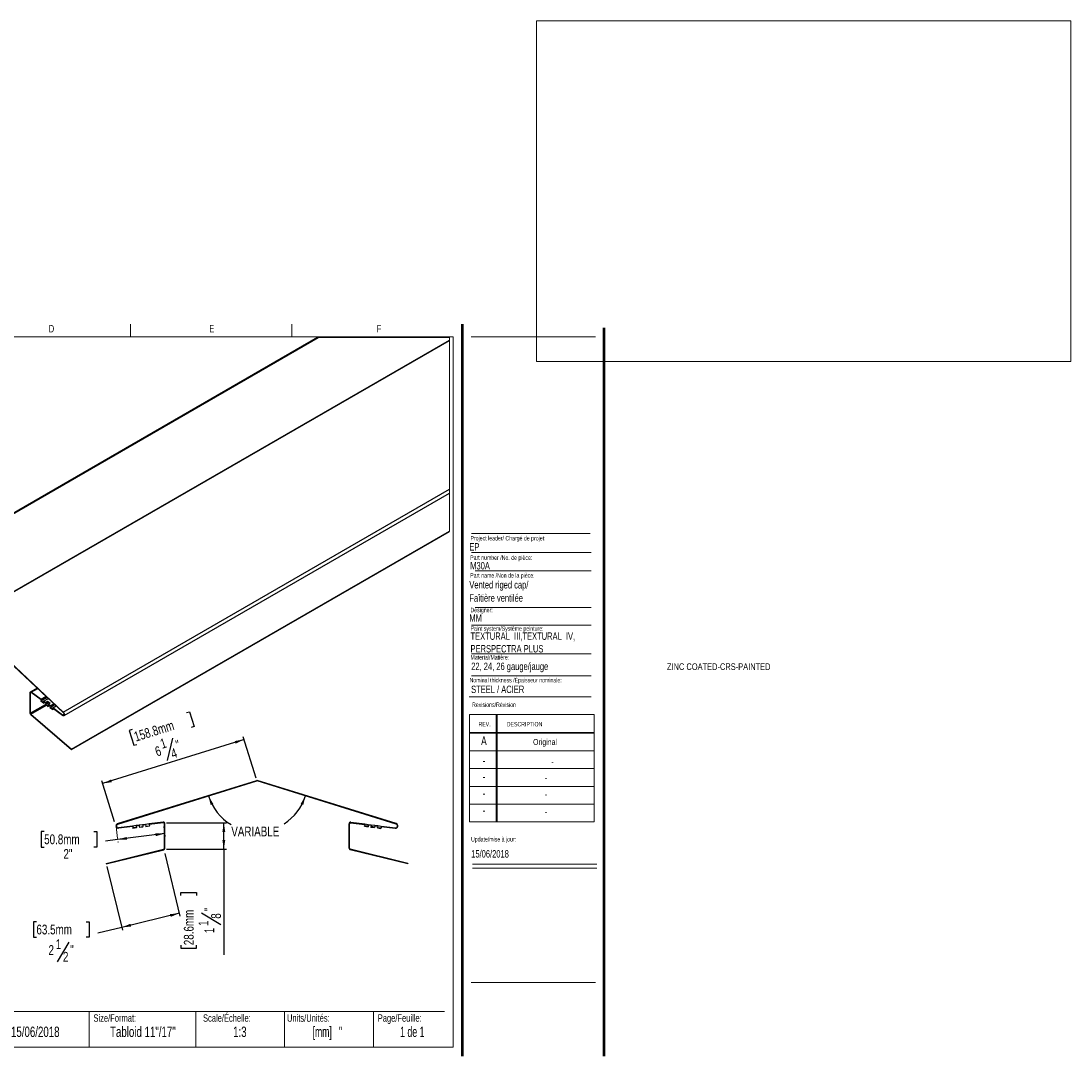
# Model space of a CAD drawing. Header units: inches. Extents: x -11.5 to 22.9, y -20.8 to 15.
# Tile 11 of 11: x 8.2 to 22.9, y 0.4 to 15. Entities that reach past the tile are written whole.
import ezdxf

# ---------------------------------------------------------------- set-up
doc = ezdxf.new("R2010")
doc.units = ezdxf.units.IN
doc.header["$MEASUREMENT"] = 0
doc.layers.add('FORMAT', color=7, linetype='Continuous')
doc.styles.add('SLDTEXTSTYLE0', font='TXT', dxfattribs={"width": 0.7})
doc.styles.add('SLDTEXTSTYLE1', font='TXT', dxfattribs={"width": 0.633333})
doc.styles.add('SLDTEXTSTYLE2', font='TXT', dxfattribs={"width": 0.625})
doc.styles.add('SLDTEXTSTYLE3', font='TXT', dxfattribs={"width": 0.75})
doc.dimstyles.new('SLDDIMSTYLE0', dxfattribs={"dimtxt": 0.137795, "dimasz": 0.13, "dimexe": 0, "dimexo": 0.0625, "dimgap": 0.034449, "dimtad": 0, "dimtih": 1, "dimtoh": 1, "dimdec": 1, "dimlfac": 3, "dimrnd": 1e-09, "dimzin": 12, "dimdsep": 46, "dimlunit": 5, "dimtxsty": 'SLDTEXTSTYLE3', "dimsah": 1, "dimcen": 0.09, "dimadec": 0, "dimazin": 3, "dimtfac": 1, "dimtdec": 1, "dimtofl": 0, "dimtmove": 0, "dimatfit": 3, "dimfxl": 1, "dimfrac": 2, "dimtolj": 1, "dimtzin": 12, "dimarcsym": 0})
doc.dimstyles.new('SLDDIMSTYLE1', dxfattribs={"dimtxt": 0.137795, "dimasz": 0.13, "dimexe": 0, "dimexo": 0.0625, "dimgap": 0.034449, "dimtad": 1, "dimdec": 6, "dimlfac": 3, "dimrnd": 1e-09, "dimzin": 12, "dimdsep": 46, "dimlunit": 5, "dimtxsty": 'SLDTEXTSTYLE3', "dimsah": 1, "dimcen": 0.09, "dimadec": 0, "dimazin": 3, "dimtfac": 1, "dimtdec": 1, "dimtofl": 0, "dimtmove": 0, "dimatfit": 3, "dimfxl": 1, "dimfrac": 2, "dimtolj": 1, "dimtzin": 12, "dimarcsym": 0})
doc.dimstyles.new('SLDDIMSTYLE2', dxfattribs={"dimtxt": 0.137795, "dimasz": 0.13, "dimexe": 0, "dimexo": 0.0625, "dimgap": 0.034449, "dimtad": 0, "dimtih": 1, "dimtoh": 1, "dimdec": 4, "dimlfac": 3, "dimzin": 12, "dimdsep": 46, "dimlunit": 5, "dimtxsty": 'SLDTEXTSTYLE3', "dimsah": 1, "dimcen": 0.09, "dimazin": 3, "dimtfac": 1, "dimtofl": 0, "dimtmove": 0, "dimatfit": 3, "dimfxl": 1, "dimfrac": 2, "dimtolj": 1, "dimtzin": 12, "dimarcsym": 0})
doc.dimstyles.new('SLDDIMSTYLE3', dxfattribs={"dimtxt": 0.137795, "dimasz": 0.13, "dimexe": 0, "dimexo": 0.0625, "dimgap": 0.034449, "dimtad": 0, "dimtih": 1, "dimtoh": 1, "dimdec": 6, "dimlfac": 3, "dimrnd": 1e-09, "dimzin": 12, "dimdsep": 46, "dimlunit": 5, "dimtxsty": 'SLDTEXTSTYLE3', "dimsah": 1, "dimcen": 0.09, "dimadec": 0, "dimazin": 3, "dimtfac": 1, "dimtdec": 1, "dimtofl": 0, "dimtmove": 0, "dimatfit": 3, "dimfxl": 1, "dimfrac": 2, "dimtolj": 1, "dimtzin": 12, "dimarcsym": 0})

# ---------------------------------------------------------------- blocks, each defined once
blk = doc.blocks.new('SW_NOTE_1')
at = {"layer": 'FORMAT', "color": 0, "char_height": 0.10417, "attachment_point": 1, "style": 'SLDTEXTSTYLE0'}
for s, insert in [('TEXTURAL  III,TEXTURAL  IV,', (0, 0.134)), ('PERSPECTRA PLUS', (0, -0.044))]:
    blk.add_mtext(s, dxfattribs=dict(at, insert=insert))
blk = doc.blocks.new('_D')
at = {"layer": 'FORMAT'}
for p, q in [((8.494, 3.553), (8.452, 3.553)), ((8.452, 3.553), (8.452, 3.334)), ((9.195, 3.553), (9.237, 3.553)), ((9.237, 3.553), (9.237, 3.334)), ((10.177, 3.624), (10.194, 3.483)), ((9.528, 3.44), (9.357, 3.419)), ((10.19, 3.523), (9.528, 3.44)), ((9.531, 3.413), (9.533, 3.401)), ((8.452, 3.334), (8.494, 3.334)), ((9.237, 3.334), (9.195, 3.334))]:
    blk.add_line(p, q, dxfattribs=at)
for points in [[(9.528, 3.44), (9.659, 3.436), (9.655, 3.476)], [(10.19, 3.523), (10.058, 3.526), (10.063, 3.487)]]:
    blk.add_solid(points, dxfattribs=at)
at = {"layer": 'FORMAT', "char_height": 0.1378, "attachment_point": 1, "style": 'SLDTEXTSTYLE3'}
for s, insert in [('50.8mm', (8.494, 3.512)), ('2"', (8.765, 3.306))]:
    blk.add_mtext(s, dxfattribs=dict(at, insert=insert))
blk = doc.blocks.new('_D_1')
at = {"layer": 'FORMAT'}
for p, q in [((10.499, 5.227), (10.539, 5.239)), ((10.539, 5.239), (10.604, 5.031)), ((10.604, 5.031), (10.563, 5.018)), ((9.732, 4.989), (9.692, 4.976)), ((9.692, 4.976), (9.757, 4.767)), ((11.475, 4.306), (11.295, 4.884)), ((11.307, 4.847), (9.317, 4.228)), ((9.757, 4.767), (9.797, 4.78)), ((10.301, 4.865), (10.225, 4.553)), ((9.486, 3.687), (9.306, 4.266))]:
    blk.add_line(p, q, dxfattribs=at)
for points in [[(11.307, 4.847), (11.177, 4.827), (11.188, 4.789)], [(9.317, 4.228), (9.447, 4.248), (9.436, 4.286)]]:
    blk.add_solid(points, dxfattribs=at)
at = {"layer": 'FORMAT', "attachment_point": 1, "rotation": 17.2729, "style": 'SLDTEXTSTYLE3'}
for s, insert, char_height in [('158.8mm', (9.744, 4.949), 0.1378), ('6', (10.04, 4.739), 0.138), ('1', (10.113, 4.848), 0.138), ('4', (10.263, 4.708), 0.138), ('"', (10.331, 4.832), 0.138)]:
    blk.add_mtext(s, dxfattribs=dict(at, insert=insert, char_height=char_height))
blk = doc.blocks.new('_D_2')
at = {"layer": 'FORMAT'}
for p, q in [((10.217, 3.677), (11.061, 3.677)), ((11.022, 3.302), (11.022, 3.677)), ((10.217, 3.302), (11.061, 3.302)), ((11.022, 3.302), (11.022, 1.817)), ((10.419, 2.653), (10.419, 2.695)), ((10.419, 2.695), (10.638, 2.695)), ((10.638, 2.695), (10.638, 2.653)), ((10.706, 2.408), (10.982, 2.242)), ((10.419, 1.952), (10.419, 1.91)), ((10.638, 1.91), (10.638, 1.952)), ((10.419, 1.91), (10.638, 1.91))]:
    blk.add_line(p, q, dxfattribs=at)
for points in [[(11.022, 3.677), (11.002, 3.547), (11.042, 3.547)], [(11.022, 3.302), (11.042, 3.432), (11.002, 3.432)]]:
    blk.add_solid(points, dxfattribs=at)
at = {"layer": 'FORMAT', "attachment_point": 1, "rotation": 90, "style": 'SLDTEXTSTYLE3'}
for s, insert, char_height in [('28.6mm', (10.46, 1.952), 0.1378), ('"', (10.747, 2.427), 0.138), ('8', (10.844, 2.325), 0.138), ('1', (10.666, 2.223), 0.138), ('1', (10.749, 2.121), 0.138)]:
    blk.add_mtext(s, dxfattribs=dict(at, insert=insert, char_height=char_height))
blk = doc.blocks.new('_D_3')
at = {"layer": 'FORMAT'}
for start, end in [(197.2729, 239.6241), (302.4827, 342.7271)]:
    blk.add_arc((11.488, 4.266), 0.715, start, end, dxfattribs=at)
for points in [[(10.806, 4.054), (10.837, 3.926), (10.874, 3.942)], [(12.171, 4.054), (12.103, 3.942), (12.14, 3.926)]]:
    blk.add_solid(points, dxfattribs=at)
at = {"layer": 'FORMAT', "insert": (11.127, 3.622), "char_height": 0.1378, "attachment_point": 1, "style": 'SLDTEXTSTYLE3'}
blk.add_mtext('VARIABLE', dxfattribs=at)
blk = doc.blocks.new('_D_4')
at = {"layer": 'FORMAT'}
for p, q in [((10.19, 3.242), (10.405, 2.363)), ((9.377, 3.06), (9.595, 2.165)), ((10.396, 2.401), (9.586, 2.203)), ((8.385, 2.283), (8.344, 2.283)), ((8.344, 2.283), (8.344, 2.064)), ((9.086, 2.283), (9.128, 2.283)), ((9.128, 2.283), (9.128, 2.064)), ((9.586, 2.203), (9.249, 2.121)), ((8.344, 2.064), (8.385, 2.064)), ((8.841, 1.996), (8.676, 1.72)), ((9.128, 2.064), (9.086, 2.064))]:
    blk.add_line(p, q, dxfattribs=at)
for points in [[(10.396, 2.401), (10.265, 2.39), (10.274, 2.351)], [(9.586, 2.203), (9.717, 2.215), (9.708, 2.254)]]:
    blk.add_solid(points, dxfattribs=at)
at = {"layer": 'FORMAT', "attachment_point": 1, "style": 'SLDTEXTSTYLE3'}
for s, insert, char_height in [('63.5mm', (8.385, 2.242), 0.1378), ('2', (8.555, 1.953), 0.138), ('1', (8.657, 2.036), 0.138), ('"', (8.86, 1.955), 0.138), ('2', (8.758, 1.858), 0.138)]:
    blk.add_mtext(s, dxfattribs=dict(at, insert=insert, char_height=char_height))

msp = doc.modelspace()

# ---------------------------------------------------------------- linework, layer by layer
at = {"color": 7, "linetype": 'Continuous', "lineweight": 18}
for p, q in [((9.70958494, 10.69394495), (9.70958494, 10.51707317)), ((11.98041827, 10.69394495), (11.98041827, 10.51707317)), ((14.2512516, 10.51707317), (0.6262516, 10.51707317)), ((14.2512516, 10.51707317), (14.2512516, 0.51707317)), ((14.5012516, 10.51707317), (16.2512516, 10.51707317)), ((14.50528094, 7.4796461), (16.19286796, 7.4796461)), ((14.55782728, 7.22283311), (16.19286796, 7.22283311)), ((14.55782728, 6.70729719), (16.19286796, 6.70729719)), ((14.50528094, 6.45740283), (16.19286796, 6.45740283)), ((14.50528094, 6.05316409), (16.19286796, 6.05316409)), ((14.50528094, 5.74531323), (16.19286796, 5.74531323)), ((14.4754278, 5.446808), (16.19286796, 5.446808)), ((14.48119985, 5.19874946), (16.23119985, 5.19874946)), ((14.48119985, 5.19874946), (14.48119985, 3.68874946)), ((14.85619985, 5.19874946), (14.85619985, 3.68874946)), ((14.86619985, 5.19874946), (14.86619985, 3.68874946)), ((16.23119985, 5.19874946), (16.23119985, 3.68874946)), ((14.48119985, 4.94874946), (16.23119985, 4.94874946)), ((14.48119985, 4.93874946), (16.23119985, 4.93874946)), ((14.48119985, 4.68874946), (16.23119985, 4.68874946)), ((16.23119985, 4.43874946), (14.48119985, 4.43874946)), ((14.48119985, 4.18874946), (16.23119985, 4.18874946)), ((16.23119985, 3.93874946), (14.48119985, 3.93874946)), ((14.48119985, 3.68874946), (16.23119985, 3.68874946)), ((14.52153854, 3.094666), (16.27153854, 3.094666)), ((14.52153854, 3.03864953), (16.27153854, 3.03864953)), ((0.7512516, 1.01707317), (14.1262516, 1.01707317)), ((9.1262516, 1.01707317), (9.1262516, 0.51707317)), ((10.6262516, 1.01707317), (10.6262516, 0.51707317)), ((11.8762516, 1.01707317), (11.8762516, 0.51707317)), ((13.1262516, 1.01707317), (13.1262516, 0.51707317)), ((14.2512516, 0.51707317), (0.6262516, 0.51707317))]:
    msp.add_line(p, q, dxfattribs=at)
at = {"color": 7, "linetype": 'Continuous', "lineweight": 50}
for p, q in [((14.3762516, 10.69394495), (14.3762516, 0.39207317)), ((16.3762516, 0.39207317), (16.3762516, 10.64207317))]:
    msp.add_line(p, q, dxfattribs=at)
at = {"color": 7, "linetype": 'Continuous', "lineweight": 25}
for p, q in [((12.34192174, 10.50644346), (5.98087494, 6.83428968)), ((5.99054153, 6.83545205), (12.34957491, 10.50644346)), ((7.37482577, 6.53337618), (14.19588745, 10.47109133)), ((7.37923432, 6.53083086), (14.19588745, 10.46600147)), ((8.76351856, 5.23464651), (14.19588745, 8.37068623)), ((8.77318515, 5.18382768), (14.19588745, 8.31428709)), ((8.87678772, 4.70726586), (14.19588745, 7.77791725)), ((8.87790785, 4.71190908), (14.19588745, 7.78191358)), ((7.37783416, 6.52644108), (8.7621184, 5.23025673)), ((7.37923432, 6.53083086), (8.76351856, 5.23464651)), ((8.29313153, 5.50573266), (8.29313153, 5.22228207)), ((8.39659644, 5.57251646), (8.29745091, 5.51528192)), ((8.29784515, 5.50301134), (8.29784515, 5.21956075)), ((8.44945371, 5.40676939), (8.30911997, 5.50799951)), ((8.45003724, 5.41183422), (8.3097035, 5.51306434)), ((8.44770312, 5.3915749), (8.44711959, 5.38651007)), ((8.48220341, 5.36120235), (8.44711959, 5.38651007)), ((8.44770312, 5.3915749), (8.53562701, 5.44233271)), ((8.44770312, 5.3915749), (8.48278694, 5.36626718)), ((8.52625766, 5.4511068), (8.44945371, 5.40676939)), ((8.45003724, 5.41183422), (8.44945371, 5.40676939)), ((8.5231335, 5.4540315), (8.45003724, 5.41183422)), ((8.48220341, 5.36120235), (8.49910078, 5.37095733)), ((8.48220341, 5.36120235), (8.48278694, 5.36626718)), ((8.4954588, 5.37358322), (8.48278694, 5.36626718)), ((8.48453754, 5.38146167), (8.48512107, 5.3865265)), ((8.5138189, 5.36033956), (8.48453754, 5.38146167)), ((8.48512107, 5.3865265), (8.55323306, 5.42584757)), ((8.51440243, 5.36540439), (8.48512107, 5.3865265)), ((8.51206831, 5.34514507), (8.51148478, 5.34008024)), ((8.54656861, 5.31477252), (8.51148478, 5.34008024)), ((8.51206831, 5.34514507), (8.53927681, 5.36085191)), ((8.51206831, 5.34514507), (8.54715214, 5.31983735)), ((8.54102741, 5.37604641), (8.5138189, 5.36033956)), ((8.51440243, 5.36540439), (8.5138189, 5.36033956)), ((8.54161094, 5.38111124), (8.51440243, 5.36540439)), ((8.54102741, 5.37604641), (8.53927681, 5.36085191)), ((8.53927681, 5.36085191), (8.55979739, 5.34604931)), ((8.54161094, 5.38111124), (8.54102741, 5.37604641)), ((8.57669476, 5.35580351), (8.54161094, 5.38111124)), ((8.54656861, 5.31477252), (8.56346597, 5.32452672)), ((8.54656861, 5.31477252), (8.54715214, 5.31983735)), ((8.55982555, 5.32715339), (8.54715214, 5.31983735)), ((8.54890273, 5.33503184), (8.54948626, 5.34009667)), ((8.5781841, 5.31390895), (8.54890273, 5.33503184)), ((8.54948626, 5.34009667), (8.57669476, 5.35580351)), ((8.57876763, 5.31897378), (8.54948626, 5.34009667)), ((8.5764335, 5.29871446), (8.64607238, 5.33891631)), ((8.63670303, 5.34769039), (8.5781841, 5.31390895)), ((8.63357887, 5.35061587), (8.57876763, 5.31897378)), ((8.61385145, 5.29366684), (8.66367843, 5.32243117)), ((8.30437663, 5.19924667), (8.87678772, 4.70726586)), ((8.30549676, 5.20388832), (8.87790785, 4.71190908)), ((8.5764335, 5.29871446), (8.57584997, 5.29364963)), ((8.6109338, 5.26834269), (8.57584997, 5.29364963)), ((8.61151733, 5.27340752), (8.5764335, 5.29871446)), ((8.57876763, 5.31897378), (8.5781841, 5.31390895)), ((8.6109338, 5.26834269), (8.62783117, 5.27809689)), ((8.6109338, 5.26834269), (8.61151733, 5.27340752)), ((8.62419075, 5.28072278), (8.61151733, 5.27340752)), ((8.61326792, 5.28860201), (8.61385145, 5.29366684)), ((8.75360166, 5.18737189), (8.61326792, 5.28860201)), ((8.75418519, 5.19243672), (8.61385145, 5.29366684)), ((8.87678772, 4.70726586), (8.87790785, 4.71190908)), ((9.52761022, 3.66366688), (11.48528294, 4.27239894)), ((9.52958981, 3.65730089), (11.48726243, 4.26603293)), ((13.44721147, 3.65730089), (11.48953884, 4.26603293)), ((13.44919105, 3.66366688), (11.49151833, 4.27239894)), ((9.73927046, 3.63013457), (9.5408089, 3.60537533)), ((9.7400957, 3.62351915), (9.54163433, 3.59875991)), ((9.78888585, 3.63632437), (9.73927046, 3.63013457)), ((9.73927046, 3.63013457), (9.7400957, 3.62351915)), ((9.7400957, 3.62351915), (9.74257179, 3.60367304)), ((9.79218718, 3.60986284), (9.74257179, 3.60367304)), ((9.74257179, 3.60367304), (9.74339703, 3.59705761)), ((9.79301242, 3.60324746), (9.74339703, 3.59705761)), ((9.830297, 3.64149065), (9.78888585, 3.63632437)), ((9.78971109, 3.629709), (9.78888585, 3.63632437)), ((9.83112224, 3.63487528), (9.78971109, 3.629709)), ((9.78971109, 3.629709), (9.79218718, 3.60986284)), ((9.79301242, 3.60324746), (9.79218718, 3.60986284)), ((9.87991239, 3.64768045), (9.830297, 3.64149065)), ((9.830297, 3.64149065), (9.83112224, 3.63487528)), ((9.83112224, 3.63487528), (9.83359814, 3.61502911)), ((9.83359814, 3.61502911), (9.88321363, 3.62121891)), ((9.83359814, 3.61502911), (9.83442357, 3.60841374)), ((9.88403896, 3.61460354), (9.83442357, 3.60841374)), ((9.92132354, 3.65284677), (9.87991239, 3.64768045)), ((9.88073773, 3.64106508), (9.87991239, 3.64768045)), ((9.92214887, 3.64623135), (9.88073773, 3.64106508)), ((9.88073773, 3.64106508), (9.88321363, 3.62121891)), ((9.88403896, 3.61460354), (9.88321363, 3.62121891)), ((9.97093893, 3.65903657), (9.92132354, 3.65284677)), ((9.92132354, 3.65284677), (9.92214887, 3.64623135)), ((9.92214887, 3.64623135), (9.92462477, 3.62638523)), ((9.92462477, 3.62638523), (9.97424017, 3.63257503)), ((9.92462477, 3.62638523), (9.92545011, 3.61976981)), ((9.9750654, 3.62595966), (9.92545011, 3.61976981)), ((10.1694004, 3.68379582), (9.97093893, 3.65903657)), ((9.97176417, 3.6524212), (9.97093893, 3.65903657)), ((10.17022573, 3.67718044), (9.97176417, 3.6524212)), ((9.97176417, 3.6524212), (9.97424017, 3.63257503)), ((9.9750654, 3.62595966), (9.97424017, 3.63257503)), ((10.18617164, 3.31596417), (10.18617164, 3.66310022)), ((10.19283834, 3.31596417), (10.19283834, 3.66310022)), ((12.78396293, 3.31596417), (12.78396293, 3.66310022)), ((12.79062964, 3.31596417), (12.79062964, 3.66310022)), ((12.80657554, 3.67718044), (13.00503711, 3.6524212)), ((12.80740088, 3.68379582), (13.00586234, 3.65903657)), ((13.00173588, 3.62595966), (13.00256111, 3.63257503)), ((13.00173588, 3.62595966), (13.05135117, 3.61976981)), ((13.00503711, 3.6524212), (13.00256111, 3.63257503)), ((13.0521765, 3.62638523), (13.00256111, 3.63257503)), ((13.00503711, 3.6524212), (13.00586234, 3.65903657)), ((13.00586234, 3.65903657), (13.05547774, 3.65284677)), ((13.0521765, 3.62638523), (13.05135117, 3.61976981)), ((13.0546524, 3.64623135), (13.0521765, 3.62638523)), ((13.05547774, 3.65284677), (13.0546524, 3.64623135)), ((13.0546524, 3.64623135), (13.09606355, 3.64106508)), ((13.05547774, 3.65284677), (13.09688888, 3.64768045)), ((13.09276232, 3.61460354), (13.09358765, 3.62121891)), ((13.09276232, 3.61460354), (13.14237771, 3.60841374)), ((13.09606355, 3.64106508), (13.09358765, 3.62121891)), ((13.14320314, 3.61502911), (13.09358765, 3.62121891)), ((13.09606355, 3.64106508), (13.09688888, 3.64768045)), ((13.09688888, 3.64768045), (13.14650427, 3.64149065)), ((13.14320314, 3.61502911), (13.14237771, 3.60841374)), ((13.14567904, 3.63487528), (13.14320314, 3.61502911)), ((13.14650427, 3.64149065), (13.14567904, 3.63487528)), ((13.14567904, 3.63487528), (13.18709019, 3.629709)), ((13.14650427, 3.64149065), (13.18791542, 3.63632437)), ((13.18378886, 3.60324746), (13.18461409, 3.60986284)), ((13.18378886, 3.60324746), (13.23340425, 3.59705761)), ((13.18709019, 3.629709), (13.18461409, 3.60986284)), ((13.18461409, 3.60986284), (13.23422948, 3.60367304)), ((13.18709019, 3.629709), (13.18791542, 3.63632437)), ((13.18791542, 3.63632437), (13.23753081, 3.63013457)), ((13.23422948, 3.60367304), (13.23340425, 3.59705761)), ((13.23670558, 3.62351915), (13.23422948, 3.60367304)), ((13.23753081, 3.63013457), (13.23670558, 3.62351915)), ((13.23670558, 3.62351915), (13.43516695, 3.59875991)), ((13.23753081, 3.63013457), (13.43599238, 3.60537533)), ((9.36583934, 3.10435321), (10.17535079, 3.3021804)), ((9.36742196, 3.09787707), (10.17693341, 3.29570436)), ((13.60937932, 3.09787707), (12.79986787, 3.29570436)), ((13.61096193, 3.10435321), (12.80145048, 3.3021804)), ((9.36583934, 3.10435321), (9.36742196, 3.09787707)), ((13.61096193, 3.10435321), (13.60937932, 3.09787707))]:
    msp.add_line(p, q, dxfattribs=at)
at = {"color": 8, "linetype": 'Continuous', "lineweight": 25}
for p, q in [((8.29784515, 5.50301134), (8.30787938, 5.50880441)), ((8.3097035, 5.51306434), (8.40273368, 5.56676875)), ((8.29784515, 5.21956075), (8.51183208, 5.34309255)), ((8.30549676, 5.20388832), (8.52478866, 5.33048327)), ((8.75418519, 5.19243672), (8.77523142, 5.20458606))]:
    msp.add_line(p, q, dxfattribs=at)
at = {"color": 7, "linetype": 'Continuous', "lineweight": 18, "flags": 128}
msp.add_lwpolyline([(14.19588745, 7.77791725), (14.19588745, 7.78191358), (14.19588745, 8.31428709), (14.19588745, 8.37068623), (14.19588745, 10.46600147), (14.19588745, 10.47109133), (14.19588745, 10.50644346), (12.34957491, 10.50644346), (12.34192174, 10.50644346)], dxfattribs=at)
at = {"color": 7, "linetype": 'Continuous', "lineweight": 25, "flags": 128}
for points in [[(8.3097035, 5.51306434), (8.3065856, 5.51492992), (8.30352558, 5.51600312), (8.30065955, 5.516237), (8.29811736, 5.51561983), (8.29601008, 5.51417978), (8.2944347, 5.51198176), (8.29346006, 5.50912355), (8.29313153, 5.50573266)], [(8.30911997, 5.50799951), (8.30699861, 5.50926826), (8.30491636, 5.50999885), (8.30296708, 5.51015764), (8.30123683, 5.50973759), (8.29980381, 5.50875826), (8.29873218, 5.50726267), (8.29806886, 5.50531808), (8.29784515, 5.50301134)], [(8.76351856, 5.23464651), (8.77119364, 5.2255259), (8.7768772, 5.21466331), (8.77979642, 5.20353398), (8.77955862, 5.19364837), (8.77619198, 5.18634797), (8.77015642, 5.18262386), (8.76226858, 5.18298133), (8.75360166, 5.18737189)], [(8.7621184, 5.23025673), (8.76825877, 5.22295946), (8.772805, 5.21426986), (8.77514225, 5.20536671), (8.77494982, 5.19745775), (8.77225745, 5.19161774), (8.76742806, 5.18863829), (8.76111873, 5.18892458), (8.75418519, 5.19243672)]]:
    msp.add_lwpolyline(points, dxfattribs=at)
at = {"color": 7, "linetype": 'Continuous', "lineweight": 25}
for centre, radius, start, end in [((8.3257699, 5.22395257), 0.03268109, 182.929973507, 229.110139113), ((8.32005461, 5.22069982), 0.02223865, 182.936008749, 229.109213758), ((11.48840064, 4.26237247), 0.0105, 72.727085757, 107.272914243), ((11.48840064, 4.26237247), 0.00383333, 72.727085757, 107.272914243), ((9.53750771, 3.63183685), 0.03333333, 107.272914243, 277.111245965), ((9.53750771, 3.63183685), 0.02666667, 107.272914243, 277.111245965), ((10.17198233, 3.66310023), 0.02085602, 0, 97.111245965), ((10.17198233, 3.66310023), 0.01418935, 0, 97.111245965), ((12.80481895, 3.66310023), 0.02085602, 82.888754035, 180), ((12.80481895, 3.66310023), 0.01418935, 82.888754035, 180), ((13.43929356, 3.63183685), 0.03333333, 262.888754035, 72.727085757), ((13.43929356, 3.63183685), 0.02666667, 262.888754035, 72.727085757), ((10.17198233, 3.31596416), 0.01418935, 283.732707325, 0), ((10.17198233, 3.31596416), 0.02085602, 283.732707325, 0), ((12.80481895, 3.31596416), 0.02085602, 180, 256.267292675), ((12.80481895, 3.31596416), 0.01418935, 180, 256.267292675)]:
    msp.add_arc(centre, radius, start, end, dxfattribs=at)
at = {"layer": 'FORMAT', "lineweight": 18}
for p, q in [((15.41982195, 14.9640654), (22.94347275, 14.9640654)), ((15.41982195, 14.9640654), (15.41982195, 10.16975813)), ((22.94347275, 14.9640654), (22.94347275, 10.16975813)), ((15.41982195, 10.16975813), (22.94347275, 10.16975813)), ((11.48922918, 4.25966296), (11.48407466, 4.27623981)), ((9.49985153, 3.64107235), (9.49886899, 3.6442322)), ((9.50492621, 3.62479719), (9.52646623, 3.45213987)), ((10.18578678, 3.67718043), (10.17022574, 3.67718043)), ((10.17535078, 3.30218043), (10.18349574, 3.30218043)), ((14.5012516, 1.42655357), (16.2512516, 1.42655357))]:
    msp.add_line(p, q, dxfattribs=at)
at = {"layer": 'FORMAT', "color": 250, "lineweight": 18, "true_color": 0x454545}
for p, q in [((14.50528094, 7.74778908), (16.17565424, 7.74778908)), ((10.18578678, 3.30218043), (10.17022574, 3.30218043))]:
    msp.add_line(p, q, dxfattribs=at)

# ---------------------------------------------------------------- block references
at = {"layer": 'FORMAT'}
msp.add_blockref('SW_NOTE_1', (14.4936793, 6.22195149), dxfattribs=at)

# ---------------------------------------------------------------- texts
at = {"color": 7, "linetype": 'Continuous', "lineweight": 0}
for s, insert, char_height, attachment_point, style in [('D', (8.59747332, 10.6839024), 0.10416667, 2, 'SLDTEXTSTYLE0'), ('E', (10.8526565, 10.6839024), 0.10416667, 2, 'SLDTEXTSTYLE0'), ('F', (13.20742543, 10.6839024), 0.10416667, 2, 'SLDTEXTSTYLE0'), ('Project leader/ Chargé de projet:', (14.49277361, 7.71280373), 0.0625, 1, 'SLDTEXTSTYLE0'), ('EP', (14.47701034, 7.61261449), 0.104166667, 1, 'SLDTEXTSTYLE0'), ('Part number /No. de pièce:', (14.48926382, 7.43950417), 0.0625, 1, 'SLDTEXTSTYLE0'), ('M30A', (14.48926382, 7.34629318), 0.104166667, 1, 'SLDTEXTSTYLE0'), ('Designer:', (14.49277361, 6.70270676), 0.0625, 1, 'SLDTEXTSTYLE0'), ('MM', (14.47701034, 6.6115619), 0.104166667, 1, 'SLDTEXTSTYLE0'), ('Paint system/Système peinture:', (14.4936793, 6.44233934), 0.0625, 1, 'SLDTEXTSTYLE0'), ('ZINC COATED-CRS-PAINTED', (17.25790342, 5.92072099), 0.09375, 1, 'SLDTEXTSTYLE0'), ('Nominal thickness /Épaisseur nominale:', (14.48027845, 5.71521348), 0.0625, 1, 'SLDTEXTSTYLE0'), ('STEEL / ACIER', (14.50193609, 5.60657576), 0.1041666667, 1, 'SLDTEXTSTYLE0'), ('Revisions/Révision', (14.51560122, 5.36941883), 0.0625, 1, 'SLDTEXTSTYLE0'), ('REV.', (14.60623117, 5.09512968), 0.0625, 1, 'SLDTEXTSTYLE0'), ('DESCRIPTION', (15.00414236, 5.09512968), 0.0625, 1, 'SLDTEXTSTYLE0'), ('A', (14.68204136, 4.89428093), 0.125, 2, 'SLDTEXTSTYLE0'), ('Original', (15.54196943, 4.85546175), 0.083333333, 2, 'SLDTEXTSTYLE0'), ('-', (14.68335791, 4.61740373), 0.125, 2, 'SLDTEXTSTYLE0'), ('-', (15.64717395, 4.57858454), 0.08333333, 2, 'SLDTEXTSTYLE0'), ('-', (14.68335791, 4.38816527), 0.125, 2, 'SLDTEXTSTYLE0'), ('-', (15.55567278, 4.34934608), 0.08333333, 2, 'SLDTEXTSTYLE0'), ('-', (14.68335791, 4.15690015), 0.125, 2, 'SLDTEXTSTYLE0'), ('-', (15.55567278, 4.11808096), 0.08333333, 2, 'SLDTEXTSTYLE0'), ('-', (14.68335791, 3.91429561), 0.125, 2, 'SLDTEXTSTYLE0'), ('-', (15.55567278, 3.87547642), 0.08333333, 2, 'SLDTEXTSTYLE0'), ('Update/mise à jour:', (14.50090209, 3.47468308), 0.0625, 1, 'SLDTEXTSTYLE0'), ('15/06/2018', (14.50292977, 3.29031445), 0.104166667, 1, 'SLDTEXTSTYLE0'), ('Size/Format:', (9.18750927, 0.97867855), 0.1041666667, 1, 'SLDTEXTSTYLE0'), ('Scale/Échelle:', (10.72938767, 0.97867855), 0.1041666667, 1, 'SLDTEXTSTYLE0'), ('Units/Unités:', (11.91111672, 0.97867855), 0.1041666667, 1, 'SLDTEXTSTYLE0'), ('Page/Feuille:', (13.18799756, 0.97867855), 0.1041666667, 1, 'SLDTEXTSTYLE0'), ('15/06/2018', (8.36878578, 0.80596202), 0.145833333, 2, 'SLDTEXTSTYLE0'), ('Tabloid 11"/17"', (9.88310669, 0.80596202), 0.1458333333, 2, 'SLDTEXTSTYLE0'), ('1:3', (11.24744214, 0.80596202), 0.145833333, 2, 'SLDTEXTSTYLE0'), ('[mm]   "', (12.47899807, 0.80596202), 0.145833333, 2, 'SLDTEXTSTYLE2'), ('1 de 1', (13.67421983, 0.80596202), 0.145833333, 2, 'SLDTEXTSTYLE1')]:
    msp.add_mtext(s, dxfattribs=dict(at, insert=insert, char_height=char_height, attachment_point=attachment_point, style=style))
at = {"layer": 'FORMAT', "attachment_point": 1, "style": 'SLDTEXTSTYLE0'}
for s, insert, char_height in [('Part name /Non de la pièce:', (14.48926382, 7.1904184), 0.0625), ('Vented riged cap/', (14.47701034, 7.07848563), 0.1041666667), ('Faîtière ventilée', (14.47701034, 6.89222649), 0.1041666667), ('Material/Matière:', (14.4936793, 6.0368173), 0.0625), ('22, 24, 26 gauge/jauge', (14.503118, 5.93042578), 0.1041666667)]:
    msp.add_mtext(s, dxfattribs=dict(at, insert=insert, char_height=char_height))

# ---------------------------------------------------------------- dimensions: what is measured, and where the dimension line sits
at = {"layer": 'FORMAT'}
for base, p1, p2, angle, dimstyle, picture, middle in [((9.31731913, 4.22809367), (11.48665192, 4.26795138), (9.49727427, 3.64936078), 17.272914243, 'SLDDIMSTYLE1', '_D_1', (10.29435045, 4.53189843)), ((9.52797755, 3.44002569), (10.17198233, 3.66310023), (9.52646623, 3.45213987), 7.111245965, 'SLDDIMSTYLE0', '_D', (8.84424262, 3.35472572)), ((11.02195204, 3.67718043), (10.17800626, 3.30218043), (10.17800626, 3.67718043), 90, 'SLDDIMSTYLE1', '_D_2', (11.02195204, 2.30234205)), ((9.58604528, 2.20326776), (10.17198233, 3.31596416), (9.36742193, 3.09787708), 13.732707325, 'SLDDIMSTYLE3', '_D_4', (8.73591805, 1.99551487))]:
    dim = msp.add_linear_dim(base=base, p1=p1, p2=p2, angle=angle, dimstyle=dimstyle, dxfattribs=at)
    dim.commit()
    dim.dimension.update_dxf_attribs({"geometry": picture, "text_midpoint": middle, "dimtype": 160})
dim = msp.add_angular_dim_2l(base=(10.92836255, 3.82173362), line1=((11.48726243, 4.26603293), (9.52958975, 3.65730088)), line2=((11.48953884, 4.26603293), (13.44721152, 3.65730088)), text='VARIABLE', dimstyle='SLDDIMSTYLE2', dxfattribs=at)
dim.commit()
dim.dimension.update_dxf_attribs({"geometry": '_D_3', "text_midpoint": (11.54812667, 3.55379163), "dimtype": 162})

doc.saveas('drawing.dxf')
